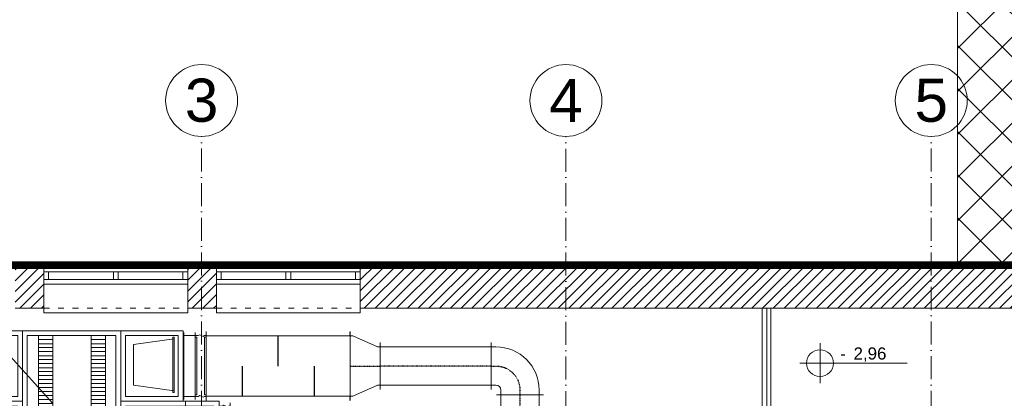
# Model space of a CAD drawing. Header units: millimetres. Extents: x 167773 to 185035, y -114105 to -66770.
# Tile 90 of 114: x 172137 to 173164, y -86285 to -85890. Entities that reach past the tile are written whole.
import ezdxf
from ezdxf.enums import TextEntityAlignment as Align

# ---------------------------------------------------------------- set-up
doc = ezdxf.new("R2010")
doc.units = ezdxf.units.MM
for name, pattern in [('ACAD_ISO03W100', [30, 12, -18]), ('ACAD_ISO10W100', [18, 12, -3, 0, -3]), ('DASHED', [0.75, 0.5, -0.25]), ('PW-WM-SZKOŁA PLASTYCZNA 2018-05-30KN wentylacja kuchni$0$DASHED', [0.75, 0.5, -0.25]), ('PW-WM-SZKOŁA PLASTYCZNA 2018-05-30KN wentylacja kuchni$0$WENT_3', [1.6, 0.5, -0.5, 0.1, -0.5])]:
    doc.linetypes.add(name, pattern=pattern)
doc.layers.get('0').update_dxf_attribs({"lineweight": 9})
doc.layers.add('!zakres', color=7, linetype='ACAD_ISO03W100', lineweight=60, true_color=0x8a14ff)
for name, color, linetype, lineweight in [('a-op_leader', 9, 'Continuous', 9), ('a-osie', 20, 'ACAD_ISO10W100', 9), ('b-cienka', 9, 'Continuous', 9), ('b-okna', 6, 'Continuous', 9), ('b-przerywana1', 9, 'ACAD_ISO03W100', 9), ('b-widokowa', 7, 'Continuous', 9), ('b-ściany', 2, 'Continuous', 9), ('h-hatch', 8, 'Continuous', 9), ('i-went_mechaniczna', 100, 'Continuous', 9), ('opis text', 7, 'Continuous', 9), ('PW-WM-SZKOŁA PLASTYCZNA 2018-05-30KN wentylacja kuchni$0$1', 251, 'Continuous', 9), ('PW-WM-SZKOŁA PLASTYCZNA 2018-05-30KN wentylacja kuchni$0$_WENT-KONSTRUKCJA', 251, 'Continuous', 9), ('PW-WM-SZKOŁA PLASTYCZNA 2018-05-30KN wentylacja kuchni$0$_WENT-OPIS', 251, 'Continuous', 9), ('PW-WM-SZKOŁA PLASTYCZNA 2018-05-30KN wentylacja kuchni$0$FLUID-W-2', 251, 'Continuous', 9), ('PW-WM-SZKOŁA PLASTYCZNA 2018-05-30KN wentylacja kuchni$0$FLUID-W-2-HID', 251, 'Continuous', 9), ('PW-WM-SZKOŁA PLASTYCZNA 2018-05-30KN wentylacja kuchni$0$FLUID-W-2-SYM', 251, 'Continuous', 9)]:
    doc.layers.add(name, color=color, linetype=linetype, lineweight=lineweight)
doc.styles.add('PPAB_100', font='arial.ttf', dxfattribs={"height": 18})
doc.styles.add('PPAB_50', font='arial.ttf', dxfattribs={"height": 8})
doc.styles.add('PW-WM-SZKOŁA PLASTYCZNA 2018-05-30KN wentylacja kuchni$0$Standard', font='arial.ttf')
doc.dimstyles.new('PW-WM-SZKOŁA PLASTYCZNA 2018-05-30KN wentylacja kuchni$0$ISO-25', dxfattribs={"dimtxt": 2.5, "dimasz": 2.5, "dimexe": 1.25, "dimexo": 0.625, "dimtad": 1, "dimtxsty": 'PW-WM-SZKOŁA PLASTYCZNA 2018-05-30KN wentylacja kuchni$0$Standard', "dimcen": 2.5, "dimadec": 0, "dimazin": 0, "dimtfac": 1, "dimtmove": 0, "dimatfit": 3, "dimfxl": 1, "dimarcsym": 0})

# ---------------------------------------------------------------- blocks, each defined once
blk = doc.blocks.new('kotapozioma')
for p, q in [((49330.12, 104.43), (49330.12, 134.43)), ((49315.12, 119.43), (49395.12, 119.43))]:
    blk.add_line(p, q)
blk.add_circle((49330.12, 119.43), 10)
at = {"layer": 'opis text', "style": 'PPAB_50'}
for tag, p in [('ZNAK', (49345.12, 119.43)), ('WARTOSC', (49355.12, 119.43))]:
    blk.add_attdef(tag, text='', height=9, dxfattribs=at).set_placement(p, align=Align.BOTTOM_LEFT)
blk = doc.blocks.new('PW-WM-SZKOŁA PLASTYCZNA 2018-05-30KN wentylacja kuchni$0$_None')
blk = doc.blocks.new('*U429')
at = {"linetype": 'Continuous', "lineweight": -2}
for p, q in [((-579, 200), (-579, 245)), ((578, 200), (578, 245)), ((-579, -200), (-579, 200)), ((578, -200), (578, 200)), ((-579, -245), (-579, -200)), ((578, -245), (578, -200))]:
    blk.add_line(p, q, dxfattribs=at)
at = {"color": 0, "linetype": 'ByBlock', "lineweight": -2}
for p, q in [((-579, 200), (578, 200)), ((-579, -200), (578, -200))]:
    blk.add_line(p, q, dxfattribs=at)
at = {"layer": 'PW-WM-SZKOŁA PLASTYCZNA 2018-05-30KN wentylacja kuchni$0$FLUID-W-2-SYM', "linetype": 'PW-WM-SZKOŁA PLASTYCZNA 2018-05-30KN wentylacja kuchni$0$WENT_3', "lineweight": -3}
for p in [(-579, 0), (578, 0)]:
    blk.add_line(p, (578, 0), dxfattribs=at)
blk = doc.blocks.new('PW-WM-SZKOŁA PLASTYCZNA 2018-05-30KN wentylacja kuchni$0$C2 nw')
at = {"layer": 'PW-WM-SZKOŁA PLASTYCZNA 2018-05-30KN wentylacja kuchni$0$1'}
for p, q in [((0, -35), (0, 35)), ((0, 31.7), (3.3, 31.7)), ((3.3, 31.7), (5, 32.5)), ((5, 32.5), (8.3, 30.8)), ((8.3, 30.8), (10, 31.7)), ((10, 31.7), (11.6, 31.7)), ((11.6, -35), (11.6, 35)), ((11.6, -35), (11.6, 35)), ((23.3, 31.7), (11.6, 31.7)), ((23.3, -35), (23.3, 35)), ((24.1, 36.7), (90.8, 36.7)), ((24.1, 36.7), (24.1, -36.7)), ((29.1, 31.7), (85.8, 31.7)), ((29.1, 31.7), (29.1, -31.7)), ((85.8, 31.7), (85.8, -31.7)), ((90.8, 36.7), (193.3, 36.7)), ((90.8, 36.7), (90.8, -109.2)), ((90.8, 36.7), (90.8, -36.7)), ((95.8, 31.7), (188.3, 31.7)), ((95.8, 31.7), (95.8, -104.2)), ((107.5, 31.7), (107.5, -104.2)), ((122.5, 31.7), (122.5, -104.2)), ((162.5, 31.7), (162.5, -104.2)), ((177.5, 31.7), (177.5, -104.2)), ((188.3, 31.7), (188.3, -104.2)), ((193.3, 36.7), (258.3, 36.7)), ((193.3, 36.7), (193.3, -36.7)), ((193.3, 36.7), (193.3, -109.2)), ((198.3, 31.7), (253.3, 31.7)), ((198.3, 31.7), (198.3, -31.7)), ((253.3, 31.7), (253.3, -31.7)), ((258.3, 36.7), (258.3, -36.7)), ((259.1, -35), (259.1, 35)), ((270.8, 31.7), (259.1, 31.7)), ((270.8, -35), (270.8, 35)), ((270.8, -35), (270.8, 35)), ((270.8, 31.7), (274.1, 31.7)), ((274.1, 31.7), (275.8, 32.5)), ((275.8, 32.5), (279.1, 30.8)), ((279.1, 30.8), (280.8, 31.7)), ((280.8, 31.7), (282.5, 31.7)), ((282.5, -35), (282.5, 35)), ((1.6, 30), (0, 30)), ((1.6, -30), (1.6, 30)), ((10, 30), (11.6, 30)), ((10, -30), (10, 30)), ((35, -27.5), (35, 30)), ((35, 30), (36.6, 30)), ((36.6, 30), (36.6, -27.5)), ((36.6, 28.3), (79.1, 22.5)), ((79.1, 22.5), (79.1, -20)), ((107.5, 27.5), (122.5, 27.5)), ((107.5, 23.3), (122.5, 23.3)), ((162.5, 27.5), (177.5, 27.5)), ((162.5, 23.3), (177.5, 23.3)), ((249.1, 28.3), (206.6, 22.5)), ((206.6, 22.5), (206.6, -20)), ((247.5, -27.5), (247.5, 30)), ((247.5, 30), (249.1, 30)), ((249.1, 30), (249.1, -27.5)), ((272.5, 30), (270.8, 30)), ((272.5, -30), (272.5, 30)), ((280.8, 30), (282.5, 30)), ((280.8, -30), (280.8, 30)), ((107.5, 19.2), (122.5, 19.2)), ((107.5, 15), (122.5, 15)), ((107.5, 10.8), (122.5, 10.8)), ((162.5, 19.2), (177.5, 19.2)), ((162.5, 15), (177.5, 15)), ((162.5, 10.8), (177.5, 10.8)), ((107.5, 6.7), (122.5, 6.7)), ((107.5, 2.5), (122.5, 2.5)), ((162.5, 6.7), (177.5, 6.7)), ((162.5, 2.5), (177.5, 2.5)), ((107.5, -1.7), (122.5, -1.7)), ((107.5, -5.8), (122.5, -5.8)), ((107.5, -10), (122.5, -10)), ((162.5, -1.7), (177.5, -1.7)), ((162.5, -5.8), (177.5, -5.8)), ((162.5, -10), (177.5, -10)), ((79.1, -20), (36.6, -25.8)), ((107.5, -14.2), (122.5, -14.2)), ((107.5, -18.3), (122.5, -18.3)), ((162.5, -14.2), (177.5, -14.2)), ((162.5, -18.3), (177.5, -18.3)), ((206.6, -20), (249.1, -25.8)), ((0, -30), (1.6, -30)), ((3.3, -31.7), (5, -30.8)), ((5, -30.8), (8.3, -32.5)), ((11.6, -30), (10, -30)), ((36.6, -27.5), (35, -27.5)), ((107.5, -22.5), (122.5, -22.5)), ((107.5, -26.7), (122.5, -26.7)), ((107.5, -30.8), (122.5, -30.8)), ((162.5, -22.5), (177.5, -22.5)), ((162.5, -26.7), (177.5, -26.7)), ((162.5, -30.8), (177.5, -30.8)), ((249.1, -27.5), (247.5, -27.5)), ((270.8, -30), (272.5, -30)), ((274.1, -31.7), (275.8, -30.8)), ((275.8, -30.8), (279.1, -32.5)), ((282.5, -30), (280.8, -30)), ((0, -31.7), (3.3, -31.7)), ((8.3, -32.5), (10, -31.7)), ((10, -31.7), (11.6, -31.7)), ((23.3, -31.7), (11.6, -31.7)), ((11.6, -108.3), (11.6, -38.3)), ((15, -41.7), (16.6, -40.8)), ((16.6, -40.8), (20, -42.5)), ((23.3, -108.3), (23.3, -38.3)), ((24.1, -36.7), (90.8, -36.7)), ((24.1, -36.7), (90.8, -36.7)), ((24.1, -36.7), (24.1, -110)), ((29.1, -31.7), (85.8, -31.7)), ((90.8, -36.7), (90.8, -110)), ((107.5, -35), (122.5, -35)), ((107.5, -39.2), (122.5, -39.2)), ((162.5, -35), (177.5, -35)), ((162.5, -39.2), (177.5, -39.2)), ((193.3, -36.7), (258.3, -36.7)), ((193.3, -36.7), (260.8, -36.7)), ((193.3, -36.7), (193.3, -110)), ((198.3, -31.7), (253.3, -31.7)), ((270.8, -31.7), (259.1, -31.7)), ((260.8, -36.7), (295.8, -36.7)), ((260.8, -36.7), (260.8, -110)), ((270.8, -31.7), (274.1, -31.7)), ((279.1, -32.5), (280.8, -31.7)), ((280.8, -31.7), (282.5, -31.7)), ((295.8, -36.7), (295.8, -110)), ((295.8, -108.3), (295.8, -38.3)), ((299.2, -41.7), (300.8, -40.8)), ((300.8, -40.8), (304.2, -42.5)), ((307.5, -108.3), (307.5, -38.3)), ((11.6, -41.7), (15, -41.7)), ((13.3, -43.3), (11.6, -43.3)), ((13.3, -103.3), (13.3, -43.3)), ((20, -42.5), (21.6, -41.7)), ((21.6, -41.7), (23.3, -41.7)), ((21.6, -43.3), (23.3, -43.3)), ((21.6, -103.3), (21.6, -43.3)), ((29.1, -41.7), (85.8, -41.7)), ((29.1, -41.7), (29.1, -105)), ((74.1, -41.7), (74.1, -105)), ((85.8, -41.7), (85.8, -105)), ((107.5, -43.3), (122.5, -43.3)), ((107.5, -47.5), (122.5, -47.5)), ((162.5, -43.3), (177.5, -43.3)), ((162.5, -47.5), (177.5, -47.5)), ((198.3, -41.7), (260.8, -41.7)), ((198.3, -41.7), (198.3, -105)), ((210, -41.7), (210, -105)), ((260.8, -41.7), (290.8, -41.7)), ((271.6, -102.5), (271.6, -43.3)), ((271.6, -43.3), (283.3, -43.3)), ((283.3, -43.3), (283.3, -102.5)), ((290.8, -41.7), (290.8, -105)), ((295.8, -41.7), (299.2, -41.7)), ((297.5, -43.3), (295.8, -43.3)), ((297.5, -103.3), (297.5, -43.3)), ((304.2, -42.5), (305.8, -41.7)), ((305.8, -41.7), (307.5, -41.7)), ((305.8, -103.3), (305.8, -43.3)), ((305.8, -43.3), (307.5, -43.3)), ((65.8, -89.2), (65.8, -56.7)), ((65.8, -60), (67.5, -60)), ((67.5, -60), (68.3, -59.2)), ((68.3, -59.2), (70, -60.8)), ((70, -60.8), (70.8, -60)), ((70.8, -60), (74.1, -60)), ((74.1, -89.2), (74.1, -56.7)), ((107.5, -51.7), (122.5, -51.7)), ((107.5, -55.8), (122.5, -55.8)), ((107.5, -60), (122.5, -60)), ((162.5, -51.7), (177.5, -51.7)), ((162.5, -55.8), (177.5, -55.8)), ((162.5, -60), (177.5, -60)), ((210, -90), (210, -56.7)), ((210, -60), (211.6, -60)), ((211.6, -60), (212.5, -59.2)), ((212.5, -59.2), (214.1, -60.8)), ((214.1, -60.8), (215, -60)), ((215, -60), (218.3, -60)), ((218.3, -90), (218.3, -56.7)), ((225, -65), (228.3, -60.8)), ((228.3, -85.8), (228.3, -60.8)), ((228.3, -60.8), (235, -60.8)), ((235, -85.8), (235, -60.8)), ((34.1, -65.8), (29.1, -67.5)), ((29.1, -67.5), (29.1, -79.2)), ((34.1, -80.8), (34.1, -65.8)), ((47.5, -65.8), (34.1, -65.8)), ((47.5, -80.8), (47.5, -65.8)), ((49.1, -66.7), (47.5, -65.8)), ((49.1, -80), (49.1, -66.7)), ((50.8, -85), (50.8, -61.7)), ((56.6, -61.7), (50.8, -61.7)), ((56.6, -85), (56.6, -61.7)), ((60, -65.8), (56.6, -61.7)), ((65.8, -63.3), (60, -65.8)), ((60, -80.8), (60, -65.8)), ((67.5, -61.7), (65.8, -61.7)), ((67.5, -84.2), (67.5, -61.7)), ((72.5, -61.7), (74.1, -61.7)), ((72.5, -84.2), (72.5, -61.7)), ((107.5, -64.2), (122.5, -64.2)), ((107.5, -68.3), (122.5, -68.3)), ((162.5, -64.2), (177.5, -64.2)), ((162.5, -68.3), (177.5, -68.3)), ((211.6, -61.7), (210, -61.7)), ((211.6, -85), (211.6, -61.7)), ((216.6, -61.7), (218.3, -61.7)), ((216.6, -85), (216.6, -61.7)), ((218.3, -62.5), (225, -65)), ((225, -81.7), (225, -65)), ((236.6, -65.8), (238.3, -65)), ((236.6, -80.8), (236.6, -65.8)), ((238.3, -81.7), (238.3, -65)), ((238.3, -65), (252.5, -65)), ((252.5, -81.7), (252.5, -65)), ((252.5, -65), (257.5, -67.5)), ((257.5, -67.5), (257.5, -79.2)), ((277.5, -69.2), (277.5, -77.5)), ((29.1, -79.2), (34.1, -80.8)), ((34.1, -80.8), (47.5, -80.8)), ((47.5, -80.8), (49.1, -80)), ((50.8, -72.5), (49.1, -72.5)), ((50.8, -74.2), (49.1, -74.2)), ((60, -80.8), (56.6, -85)), ((65.8, -83.3), (60, -80.8)), ((107.5, -72.5), (122.5, -72.5)), ((162.5, -72.5), (177.5, -72.5)), ((218.3, -84.2), (225, -81.7)), ((225, -81.7), (228.3, -85.8)), ((235, -72.5), (236.6, -72.5)), ((235, -74.2), (236.6, -74.2)), ((238.3, -81.7), (236.6, -80.8)), ((252.5, -81.7), (238.3, -81.7)), ((257.5, -79.2), (252.5, -81.7)), ((273.3, -73.3), (281.6, -73.3)), ((56.6, -85), (50.8, -85)), ((65.8, -84.2), (67.5, -84.2)), ((65.8, -85.8), (67.5, -85.8)), ((67.5, -85.8), (68.3, -85)), ((68.3, -85), (70, -86.7)), ((70, -86.7), (70.8, -85.8)), ((70.8, -85.8), (74.1, -85.8)), ((74.1, -84.2), (72.5, -84.2)), ((210, -85), (211.6, -85)), ((210, -86.7), (211.6, -86.7)), ((211.6, -86.7), (212.5, -85.8)), ((212.5, -85.8), (214.1, -87.5)), ((214.1, -87.5), (215, -86.7)), ((215, -86.7), (218.3, -86.7)), ((218.3, -85), (216.6, -85)), ((228.3, -85.8), (235, -85.8)), ((283.3, -102.5), (271.6, -102.5)), ((11.6, -103.3), (13.3, -103.3)), ((11.6, -105), (15, -105)), ((15, -105), (16.6, -104.2)), ((16.6, -104.2), (20, -105.8)), ((20, -105.8), (21.6, -105)), ((23.3, -103.3), (21.6, -103.3)), ((21.6, -105), (23.3, -105)), ((24.1, -110), (90.8, -110)), ((29.1, -105), (85.8, -105)), ((90.8, -109.2), (193.3, -109.2)), ((95.8, -104.2), (188.3, -104.2)), ((193.3, -110), (260.8, -110)), ((198.3, -105), (260.8, -105)), ((260.8, -105), (290.8, -105)), ((260.8, -110), (295.8, -110)), ((295.8, -103.3), (297.5, -103.3)), ((295.8, -105), (299.2, -105)), ((299.2, -105), (300.8, -104.2)), ((300.8, -104.2), (304.2, -105.8)), ((304.2, -105.8), (305.8, -105)), ((307.5, -103.3), (305.8, -103.3)), ((305.8, -105), (307.5, -105))]:
    blk.add_line(p, q, dxfattribs=at)
blk = doc.blocks.new('*U402')
at = {"linetype": 'Continuous', "lineweight": -2}
for p, q in [((-750, 0, 315), (-750, 0, 360)), ((-750, 0, -315), (-750, 0, 315)), ((-750, 0, -360), (-750, 0, -315))]:
    blk.add_line(p, q, dxfattribs=at)
at = {"color": 0, "linetype": 'ByBlock', "lineweight": -2}
for p, q in [((750, 0, -315), (-750, 0, -315)), ((-750, 0, 315), (750, 0, 315))]:
    blk.add_line(p, q, dxfattribs=at)
at = {"linetype": 'Continuous', "lineweight": -3}
for p, q in [((-375, 0), (-375, 0, 315)), ((0, 0), (0, 0, -315)), ((375, 0), (375, 0, 315))]:
    blk.add_line(p, q, dxfattribs=at)
at = {"layer": 'PW-WM-SZKOŁA PLASTYCZNA 2018-05-30KN wentylacja kuchni$0$FLUID-W-2-HID', "linetype": 'PW-WM-SZKOŁA PLASTYCZNA 2018-05-30KN wentylacja kuchni$0$DASHED', "lineweight": -3}
for p, q in [((750, 0, -315), (750, 0, -360)), ((750, 0, 360), (750, 0, 315))]:
    blk.add_line(p, q, dxfattribs=at)
blk = doc.blocks.new('*U414')
at = {"linetype": 'Continuous', "lineweight": -2}
for p, q in [((-157.5, 0, 315), (-157.5, 0, 360)), ((-157.5, 0, -315), (-157.5, 0, 315)), ((-157.5, 0, -360), (-157.5, 0, -315)), ((157.5, 0, 200), (157.5, 0, 245)), ((157.5, 0, -200), (157.5, 0, 200)), ((157.5, 0, -245), (157.5, 0, -200))]:
    blk.add_line(p, q, dxfattribs=at)
at = {"color": 0, "linetype": 'ByBlock', "lineweight": -2}
for p, q in [((-157.5, 0, -315), (-127.5, 0, -315)), ((-127.5, 0, 315), (-157.5, 0, 315)), ((-127.5, 0, -315), (127.5, 0, -200)), ((127.5, 0, 200), (-127.5, 0, 315)), ((127.5, 0, -200), (157.5, 0, -200)), ((157.5, 0, 200), (127.5, 0, 200))]:
    blk.add_line(p, q, dxfattribs=at)
at = {"layer": 'PW-WM-SZKOŁA PLASTYCZNA 2018-05-30KN wentylacja kuchni$0$FLUID-W-2-SYM', "linetype": 'PW-WM-SZKOŁA PLASTYCZNA 2018-05-30KN wentylacja kuchni$0$WENT_3', "lineweight": -3}
for p, q in [((-157.5, 0), (-127.5, 0)), ((-127.5, 0), (127.5, 0)), ((127.5, 0), (157.5, 0)), ((157.3, 0), (157.5, 0))]:
    blk.add_line(p, q, dxfattribs=at)
blk = doc.blocks.new('*U416')
at = {"linetype": 'Continuous', "lineweight": -2}
for p, q in [((-375, 245), (-375, 200)), ((376, 245), (376, 200)), ((-375, 200), (-375, -200)), ((376, 200), (376, -200)), ((-375, -200), (-375, -245)), ((376, -200), (376, -245))]:
    blk.add_line(p, q, dxfattribs=at)
at = {"color": 0, "linetype": 'ByBlock', "lineweight": -2}
for p, q in [((376, 200), (-375, 200)), ((-375, -200), (376, -200))]:
    blk.add_line(p, q, dxfattribs=at)
at = {"layer": 'PW-WM-SZKOŁA PLASTYCZNA 2018-05-30KN wentylacja kuchni$0$FLUID-W-2-SYM', "linetype": 'PW-WM-SZKOŁA PLASTYCZNA 2018-05-30KN wentylacja kuchni$0$WENT_3', "lineweight": -3}
for q in [(376, 0), (-375, 0)]:
    blk.add_line((-375, 0), q, dxfattribs=at)
blk = doc.blocks.new('*U417')
at = {"color": 0, "linetype": 'ByBlock', "lineweight": -2}
for p, q in [((275, 225), (225, 225)), ((225, -175), (275, -175)), ((-225, -225), (-225, -275)), ((175, -275), (175, -225))]:
    blk.add_line(p, q, dxfattribs=at)
at = {"linetype": 'Continuous', "lineweight": -2}
for p, q in [((275, 270), (275, 225)), ((275, 225), (275, -175)), ((275, -175), (275, -220)), ((-225, -275), (-270, -275)), ((175, -275), (-225, -275)), ((220, -275), (175, -275))]:
    blk.add_line(p, q, dxfattribs=at)
at = {"color": 0, "linetype": 'ByBlock', "lineweight": -2, "extrusion": (3.53333e-17, 6.49348e-33, -1)}
blk.add_ellipse((225, -225), major_axis=(-450, 0), ratio=1, start_param=0, end_param=1.570796, dxfattribs=at)
blk.add_ellipse((225, -225), major_axis=(-450, 0), ratio=1, start_param=0, end_param=1.570796, dxfattribs=at)
at = {"color": 0, "linetype": 'ByBlock', "lineweight": -2, "extrusion": (-1.22e-16, -4.048e-33, -1)}
blk.add_ellipse((225, -225), major_axis=(-50, 0), ratio=1, start_param=0, end_param=1.570796, dxfattribs=at)
blk.add_ellipse((225, -225), major_axis=(-50, 0), ratio=1, start_param=0, end_param=1.570796, dxfattribs=at)
blk.add_ellipse((225, -225), major_axis=(-50, 0), ratio=1, start_param=0, end_param=1.570796, dxfattribs=at)
at = {"layer": 'PW-WM-SZKOŁA PLASTYCZNA 2018-05-30KN wentylacja kuchni$0$FLUID-W-2-SYM', "linetype": 'PW-WM-SZKOŁA PLASTYCZNA 2018-05-30KN wentylacja kuchni$0$WENT_3', "lineweight": -3}
for p, q in [((225, 25), (275, 25)), ((275, 25), (275, 25)), ((-25, -275), (-25, -225))]:
    blk.add_line(p, q, dxfattribs=at)
at = {"layer": 'PW-WM-SZKOŁA PLASTYCZNA 2018-05-30KN wentylacja kuchni$0$FLUID-W-2-SYM', "linetype": 'PW-WM-SZKOŁA PLASTYCZNA 2018-05-30KN wentylacja kuchni$0$WENT_3', "lineweight": -3, "extrusion": (1.96e-17, 3.59856e-33, -1)}
blk.add_ellipse((225, -225), major_axis=(-250, 0), ratio=1, start_param=0, end_param=1.570796, dxfattribs=at)
blk = doc.blocks.new('A$C11FB6EC3')
at = {"layer": 'PW-WM-SZKOŁA PLASTYCZNA 2018-05-30KN wentylacja kuchni$0$_WENT-KONSTRUKCJA'}
blk.add_blockref('PW-WM-SZKOŁA PLASTYCZNA 2018-05-30KN wentylacja kuchni$0$C2 nw', (1040.9, 794.7), dxfattribs=at)
at = {"layer": 'PW-WM-SZKOŁA PLASTYCZNA 2018-05-30KN wentylacja kuchni$0$FLUID-W-2', "linetype": 'Continuous', "extrusion": (-1e-16, 0, -1), "xscale": 0.1, "yscale": 0.1, "zscale": 0.1}
blk.add_blockref('*U429', (-1562.6, 794.7, 75), dxfattribs=at)
at = {"layer": 'PW-WM-SZKOŁA PLASTYCZNA 2018-05-30KN wentylacja kuchni$0$FLUID-W-2', "linetype": 'Continuous', "xscale": 0.1, "yscale": 0.1, "zscale": 0.1, "rotation": 270}
for name, p in [('*U417', (1648, 792.2, -75)), ('*U416', (1650.5, 727.2, -75))]:
    blk.add_blockref(name, p, dxfattribs=at)
at = {"layer": 'PW-WM-SZKOŁA PLASTYCZNA 2018-05-30KN wentylacja kuchni$0$FLUID-W-2', "linetype": 'Continuous', "extrusion": (0, -1, -2e-16), "xscale": 0.1, "yscale": 0.1, "zscale": 0.1}
for name, p in [('*U402', (1398.3, -75, -794.7)), ('*U414', (1489.1, -75, -794.7))]:
    blk.add_blockref(name, p, dxfattribs=at)
at = {"layer": 'PW-WM-SZKOŁA PLASTYCZNA 2018-05-30KN wentylacja kuchni$0$_WENT-OPIS'}
blk.add_leader([(1163.4, 755.5), (903.8, 1043.5)], dimstyle='PW-WM-SZKOŁA PLASTYCZNA 2018-05-30KN wentylacja kuchni$0$ISO-25', override={"dimgap": 0.625, "dimtad": 0, "dimldrblk": 'PW-WM-SZKOŁA PLASTYCZNA 2018-05-30KN wentylacja kuchni$0$_None'}, dxfattribs=at)

msp = doc.modelspace()

# ---------------------------------------------------------------- hatches: boundary and pattern name
at = {"layer": 'h-hatch'}
h = msp.add_hatch(dxfattribs=at)
h.set_pattern_fill('NET', color=256, scale=10, angle=45, style=0)
h.paths.add_polyline_path([(173115.4, -86145.9), (173115.4, -84270.9), (171317.4, -84270.9), (171317.4, -82318.9), (173173.4, -82318.9), (173173.4, -82333.9), (173445.4, -82333.9), (173445.4, -86145.9)])
h = msp.add_hatch(dxfattribs=at)
h.set_pattern_fill('ANSI31', color=256, scale=2.5, style=0)
h.paths.add_polyline_path([(172162.4, -86145.9), (172132.4, -86145.9), (172132.4, -86190.9), (172162.4, -86190.9)])
h = msp.add_hatch(dxfattribs=at)
h.set_pattern_fill('ANSI31', color=256, scale=2.5, style=0)
h.paths.add_polyline_path([(172342.4, -86145.9), (172312.4, -86145.9), (172312.4, -86190.9), (172342.4, -86190.9)])
h = msp.add_hatch(dxfattribs=at)
h.set_pattern_fill('ANSI31', color=256, scale=2.5, style=0)
h.paths.add_polyline_path([(173283.4, -86168.4), (173283.4, -86168.4), (173283.4, -86158.4), (173283.4, -86158.4), (173283.4, -86145.9), (173175.4, -86145.9), (173115.4, -86145.9), (173087.9, -86145.9), (173087.9, -86190.9), (173188.4, -86190.9), (173188.4, -86210.9), (173203.4, -86210.9), (173203.4, -86190.9), (173283.4, -86190.9)])
h.paths.add_polyline_path([(173087.9, -86145.9), (172706.9, -86145.9), (172706.9, -86190.9), (173087.9, -86190.9)])
h.paths.add_polyline_path([(172706.9, -86145.9), (172492.4, -86145.9), (172492.4, -86190.9), (172706.9, -86190.9)])

# ---------------------------------------------------------------- linework, layer by layer
at = {"layer": '!zakres', "linetype": 'DASHED', "ltscale": 60, "const_width": 8, "flags": 128}
msp.add_lwpolyline([(177165.9, -86145.9), (179254.4, -86145.9), (179254.4, -87087.9), (175743.4, -87087.9), (175743.4, -87085.9), (170976.4, -87085.9), (170976.4, -86757.9), (171105.4, -86757.9), (171105.4, -86186.9), (170976.4, -86186.9), (170976.4, -86145.9), (176980, -86145.9), (177896.2, -82620.9), (177326.7, -82620.9), (177326.7, -82317.9)], dxfattribs=at)
at = {"layer": 'a-op_leader'}
msp.add_line((173115.4, -86145.9), (173175.4, -86145.9), dxfattribs=at)
at = {"layer": 'a-osie', "ltscale": 2}
for p, q in [((172326.9, -87311.9), (172326.9, -86011.9)), ((172706.9, -87312.1), (172706.9, -86011.9)), ((173087.9, -87311.9), (173087.9, -86011.9))]:
    msp.add_line(p, q, dxfattribs=at)
at = {"layer": 'a-osie', "linetype": 'Continuous'}
for centre in [(172326.9, -85974.4), (172706.9, -85974.4), (173087.9, -85974.4)]:
    msp.add_circle(centre, 37.5, dxfattribs=at)
at = {"layer": 'b-cienka'}
for p, q in [((172916.4, -86332.9), (172916.4, -86190.9)), ((172920.4, -86328.9), (172920.4, -86190.9))]:
    msp.add_line(p, q, dxfattribs=at)
at = {"layer": 'b-okna'}
for p, q in [((172307.4, -86152.9), (172167.4, -86152.9)), ((172487.4, -86152.9), (172347.4, -86152.9)), ((172167.4, -86160.9), (172307.4, -86160.9)), ((172347.4, -86160.9), (172487.4, -86160.9))]:
    msp.add_line(p, q, dxfattribs=at)
for points in [[(172167.4, -86160.9), (172167.4, -86152.9), (172162.4, -86152.9), (172162.4, -86160.9)], [(172239.9, -86160.9), (172239.9, -86152.9), (172234.9, -86152.9), (172234.9, -86160.9)], [(172312.4, -86160.9), (172312.4, -86152.9), (172307.4, -86152.9), (172307.4, -86160.9)], [(172347.4, -86160.9), (172347.4, -86152.9), (172342.4, -86152.9), (172342.4, -86160.9)], [(172419.9, -86160.9), (172419.9, -86152.9), (172414.9, -86152.9), (172414.9, -86160.9)], [(172492.4, -86160.9), (172492.4, -86152.9), (172487.4, -86152.9), (172487.4, -86160.9)]]:
    msp.add_lwpolyline(points, close=True, dxfattribs=at)
at = {"layer": 'b-przerywana1', "ltscale": 0.5}
for p, q in [((172162.4, -86190.9), (172312.4, -86190.9)), ((172342.4, -86190.9), (172492.4, -86190.9))]:
    msp.add_line(p, q, dxfattribs=at)
at = {"layer": 'b-widokowa'}
for p, q in [((172162.4, -86145.9), (172312.4, -86145.9)), ((172342.4, -86145.9), (172492.4, -86145.9)), ((172162.4, -86165.9), (172312.4, -86165.9)), ((172342.4, -86165.9), (172492.4, -86165.9)), ((172911.4, -86337.9), (172911.4, -86190.9))]:
    msp.add_line(p, q, dxfattribs=at)
for points in [[(172162.4, -86190.9), (172162.4, -86195.9), (172312.4, -86195.9), (172312.4, -86190.9)], [(172342.4, -86190.9), (172342.4, -86195.9), (172492.4, -86195.9), (172492.4, -86190.9)]]:
    msp.add_lwpolyline(points, dxfattribs=at)
at = {"layer": 'b-ściany'}
for p, q in [((173115.4, -84270.9), (173115.4, -86145.9)), ((172132.4, -86145.9), (172162.4, -86145.9)), ((172162.4, -86190.9), (172162.4, -86145.9)), ((172312.4, -86190.9), (172312.4, -86145.9)), ((172312.4, -86145.9), (172342.4, -86145.9)), ((172342.4, -86190.9), (172342.4, -86145.9)), ((172492.4, -86190.9), (172492.4, -86145.9)), ((172492.4, -86145.9), (173115.4, -86145.9)), ((172132.4, -86190.9), (172162.4, -86190.9)), ((172132.4, -86190.9), (172162.4, -86190.9)), ((172312.4, -86190.9), (172342.4, -86190.9)), ((172312.4, -86190.9), (172342.4, -86190.9)), ((172492.4, -86190.9), (172887, -86190.9)), ((172492.4, -86190.9), (173188.4, -86190.9))]:
    msp.add_line(p, q, dxfattribs=at)

# ---------------------------------------------------------------- block references
at = {"layer": 'opis text', "xscale": 1.399999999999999, "yscale": 1.399999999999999, "zscale": 1.399999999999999}
msp.add_blockref('kotapozioma', (103909.7, -86415.4), dxfattribs=at).add_auto_attribs({'WARTOSC': '2,96', 'ZNAK': '-'})

# ---------------------------------------------------------------- texts
at = {"layer": 'a-osie', "linetype": 'ACAD_ISO10W100', "char_height": 45, "width": 4405.783, "attachment_point": 5, "style": 'PPAB_100'}
for s, insert in [('3', (172326.9, -85974.4)), ('4', (172706.9, -85974.4)), ('5', (173087.9, -85974.4))]:
    msp.add_mtext(s, dxfattribs=dict(at, insert=insert))

# ---------------------------------------------------------------- next in the draw order: block references
at = {"layer": 'i-went_mechaniczna'}
msp.add_blockref('A$C11FB6EC3', (171008.4, -87045.9), dxfattribs=at)

doc.saveas('drawing.dxf')
